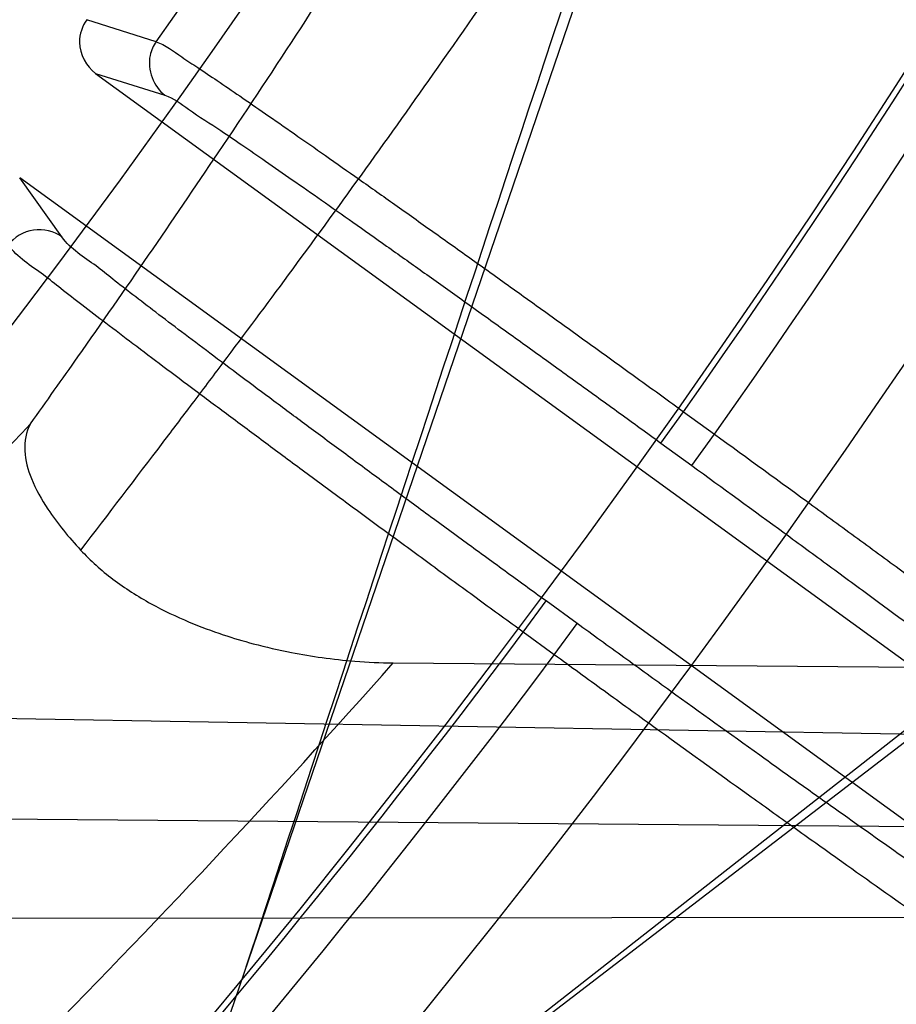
# Model space of a CAD drawing. Header units: millimetres. Extents: x 0 to 297, y 0 to 210.
# Tile 37 of 256: x 147.776 to 147.81, y 91.1248 to 91.163. Entities that reach past the tile are written whole.
import ezdxf

# ---------------------------------------------------------------- set-up
doc = ezdxf.new("R2010")
doc.units = ezdxf.units.MM
doc.header["$LTSCALE"] = 16.335
doc.layers.get('0').update_dxf_attribs({"linetype": 'CONTINUOUS'})
for name, color, linetype in [('01_GLOBAL', 7, 'CONTINUOUS'), ('INTFCLR_1', 7, 'CONTINUOUS'), ('INTFCLR_144815', 7, 'CONTINUOUS')]:
    doc.layers.add(name, color=color, linetype=linetype)

msp = doc.modelspace()

# ---------------------------------------------------------------- linework, layer by layer
at = {"color": 7, "linetype": 'Continuous'}
msp.add_circle((148.2308034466, 92.1164639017), 1.9, dxfattribs=at)
at = {"color": 9, "linetype": 'Continuous'}
msp.add_arc((148.2308034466, 92.1164639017), 1.8756493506, 182.9674534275, 267.0325465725, dxfattribs=at)
at = {"layer": '01_GLOBAL', "color": 7, "linetype": 'Continuous'}
msp.add_circle((148.2308034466, 92.1164639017), 1.925, dxfattribs=at)
at = {"layer": 'INTFCLR_1', "color": 6, "linetype": 'Continuous'}
for radius in [0.3017258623, 0.2867456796]:
    msp.add_arc((147.5056636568, 91.35632411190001), radius, 270, 90.00000002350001, dxfattribs=at)
for points, knots in [([(147.7024190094, 91.57132411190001), (147.7018087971, 91.57132411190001), (147.7029114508, 91.5692236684), (147.7038583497, 91.5680649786), (147.7054058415, 91.56603172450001), (147.7073153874, 91.5637319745), (147.7097564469, 91.56079692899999), (147.7126098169, 91.5573885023), (147.7156703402, 91.5536813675), (147.7186923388, 91.5499560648), (147.721505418, 91.54640770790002), (147.7240879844, 91.5430774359), (147.7264364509, 91.53997985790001), (147.7285589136, 91.53711993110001), (147.7304701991, 91.53449113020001), (147.7321890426, 91.5320821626), (147.7337330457, 91.529879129), (147.7351142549, 91.527876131), (147.7363481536, 91.5260600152), (147.7374498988, 91.5244157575), (147.7384368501, 91.52292425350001), (147.7393145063, 91.52158304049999), (147.740301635, 91.52005887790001), (147.7413416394, 91.5184318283), (147.7424164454, 91.51672483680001), (147.7434051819, 91.5151347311), (147.7444675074, 91.51340362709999), (147.7454727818, 91.51173989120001), (147.7463989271, 91.5101860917), (147.7472040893, 91.50882047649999), (147.7480924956, 91.5072948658), (147.7490691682, 91.5055946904), (147.7501439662, 91.503694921), (147.7513258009, 91.5015697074), (147.7526254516, 91.49918624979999), (147.7540567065, 91.4965029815), (147.7556293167, 91.4934797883), (147.7573520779, 91.49007026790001), (147.7592357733, 91.4862176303), (147.7612959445, 91.48184252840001), (147.7635459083, 91.4768493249), (147.7659975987, 91.4711159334), (147.7686600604, 91.46449556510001), (147.771540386, 91.45677847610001), (147.7745995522, 91.4477874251), (147.7776353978, 91.43777021), (147.7804347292, 91.4271489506), (147.7828479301, 91.41640510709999), (147.7848548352, 91.405631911), (147.7864550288, 91.3948720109), (147.7876568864, 91.3841237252), (147.7884643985, 91.3734124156), (147.7888848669, 91.3627276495), (147.788923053, 91.3520862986), (147.7885832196, 91.34147856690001), (147.7878679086, 91.3309058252), (147.7867790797, 91.3203765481), (147.7853146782, 91.30986953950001), (147.7834744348, 91.2993988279), (147.7812492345, 91.2889416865), (147.7786373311, 91.27851137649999), (147.7756726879, 91.26825261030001), (147.7725298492, 91.2586638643), (147.7694333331, 91.2501513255), (147.7665578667, 91.24288110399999), (147.763914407, 91.2366339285), (147.7614912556, 91.23122494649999), (147.7592772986, 91.2265132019), (147.7572566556, 91.222383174), (147.7554148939, 91.2187488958), (147.7537381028, 91.2155404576), (147.7522167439, 91.21270536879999), (147.7508394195, 91.21019779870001), (147.7495919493, 91.20797263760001), (147.7484619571, 91.205992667), (147.7474378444, 91.2042264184), (147.7465123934, 91.2026529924), (147.7456788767, 91.20125348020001), (147.7447260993, 91.1996710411), (147.7436842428, 91.1979643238), (147.7424549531, 91.195983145), (147.7413949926, 91.1943013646), (147.7404087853, 91.1927574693), (147.7395314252, 91.19139819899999), (147.7385421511, 91.1898833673), (147.7374297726, 91.1882012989), (147.7361816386, 91.18634056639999), (147.7347816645, 91.18428595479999), (147.7332139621, 91.18202299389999), (147.7314607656, 91.179538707), (147.7295082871, 91.1768262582), (147.7273377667, 91.1738741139), (147.7249300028, 91.1706720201), (147.7222786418, 91.16722855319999), (147.7193828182, 91.16355418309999), (147.7162651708, 91.1596930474), (147.7130841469, 91.155829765), (147.7101062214, 91.152268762), (147.7075479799, 91.1491965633), (147.7055504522, 91.14679617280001), (147.7039276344, 91.14467529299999), (147.7029496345, 91.1434806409), (147.7017963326, 91.1413241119), (147.7024190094, 91.1413241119)], [0, 0, 0, 0, 0.0038604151, 0.0075016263, 0.0124785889, 0.0188917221, 0.0268498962, 0.0364677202, 0.04706947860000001, 0.0572444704, 0.0668187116, 0.0757144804, 0.08390538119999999, 0.0914099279, 0.098245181, 0.1044667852, 0.1101313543, 0.1152642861, 0.1198589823, 0.1240215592, 0.1277856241, 0.1311734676, 0.1341617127, 0.1392736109, 0.1433897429, 0.1469230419, 0.1511192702, 0.1562389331, 0.1592204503, 0.1625628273, 0.1662680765, 0.1703891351, 0.1749670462, 0.1800766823, 0.185772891, 0.1921413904, 0.1993155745, 0.2073310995, 0.2163076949, 0.2264451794, 0.2379233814, 0.250953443, 0.2658909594, 0.2830621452, 0.3030578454, 0.3259639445, 0.3492662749, 0.372530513, 0.3956109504, 0.4185782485, 0.4413347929, 0.4640172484, 0.48651927, 0.5089682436, 0.5313242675, 0.553647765, 0.5759939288, 0.5982772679, 0.6207473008, 0.6432362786, 0.6658996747, 0.6887559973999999, 0.7107777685, 0.7297237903, 0.7460531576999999, 0.7602331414, 0.7726347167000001, 0.7835467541, 0.7931663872, 0.8017211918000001, 0.8093215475, 0.8160683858, 0.8220758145, 0.8274205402, 0.8322066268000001, 0.8364980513, 0.8403368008, 0.8437547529, 0.8468031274, 0.8520223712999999, 0.8564046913, 0.8615533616, 0.8645986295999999, 0.8679945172, 0.8717882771, 0.8760445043, 0.8807522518, 0.8859628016, 0.8917731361, 0.8981681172, 0.9051985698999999, 0.9129160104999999, 0.9213486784, 0.9305434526, 0.9404096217, 0.9509435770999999, 0.9619432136, 0.9720502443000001, 0.9803711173, 0.9870628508, 0.9922716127, 0.99606073, 1, 1, 1, 1]), ([(147.7024190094, 91.1413241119), (147.7031143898, 91.1413241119), (147.7043203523, 91.14213679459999), (147.7061744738, 91.14325300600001), (147.7083002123, 91.1447976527), (147.710928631, 91.14681022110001), (147.7140582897, 91.14937974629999), (147.7175074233, 91.15237487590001), (147.7210070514, 91.1555769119), (147.724310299, 91.1587419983), (147.7273371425, 91.16175781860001), (147.7300923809, 91.16460395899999), (147.7325889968, 91.1672661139), (147.7348455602, 91.1697411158), (147.7368773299, 91.1720281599), (147.7387011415, 91.1741288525), (147.7403405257, 91.1760572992), (147.7418089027, 91.1778176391), (147.74312239, 91.1794189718), (147.7442950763, 91.1808709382), (147.7453447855, 91.18218881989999), (147.7462981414, 91.1834007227), (147.7472372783, 91.1846080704), (147.7482377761, 91.1859099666), (147.7492999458, 91.187311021), (147.7503509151, 91.1887170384), (147.7513832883, 91.1901164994), (147.7524574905, 91.19159267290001), (147.7536466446, 91.1932514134), (147.7549757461, 91.1951365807), (147.7564609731, 91.1972842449), (147.7581179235, 91.19973355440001), (147.7599603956, 91.2025250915), (147.7620026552, 91.20570886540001), (147.7642665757, 91.2093548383), (147.7667734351, 91.21354352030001), (147.7695429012, 91.2183732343), (147.7725956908, 91.2239740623), (147.7759494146, 91.23049845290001), (147.7796263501, 91.2381747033), (147.7835547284, 91.2471120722), (147.7874822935, 91.2570297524), (147.7911546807, 91.26748627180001), (147.7944163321, 91.27808548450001), (147.7972390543, 91.28872386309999), (147.7996322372, 91.2993899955), (147.8015947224, 91.3100274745), (147.8031423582, 91.3206651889), (147.8042785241, 91.3312578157), (147.8050140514, 91.3418222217), (147.805355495, 91.3523479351), (147.8053083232, 91.36283677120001), (147.8048760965, 91.3732949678), (147.8040611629, 91.3837158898), (147.8028633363, 91.39410400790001), (147.8012816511, 91.40445780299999), (147.799316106, 91.4147614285), (147.7969588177, 91.4250379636), (147.7942058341, 91.4352745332), (147.7910435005, 91.44548298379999), (147.7874805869, 91.4556114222), (147.7836594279, 91.4652777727), (147.7798256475, 91.47403311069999), (147.7762354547, 91.48156843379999), (147.7729615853, 91.48797792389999), (147.7699846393, 91.4934796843), (147.767284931, 91.4982265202), (147.7648405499, 91.5023464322), (147.7626315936, 91.50593695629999), (147.7606351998, 91.50908022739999), (147.7588346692, 91.5118359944), (147.7572125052, 91.5142588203), (147.7557564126, 91.51638728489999), (147.7544486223, 91.5182624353), (147.7532796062, 91.51991080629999), (147.7522307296, 91.5213681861), (147.7512884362, 91.5226603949), (147.7503875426, 91.52388111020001), (147.749451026, 91.5251356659), (147.7484191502, 91.5265005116), (147.7473563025, 91.52788680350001), (147.7462900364, 91.5292585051), (147.7452102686, 91.5306298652), (147.7440251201, 91.53211414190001), (147.7427013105, 91.5337461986), (147.7412185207, 91.535542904), (147.7395625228, 91.5375118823), (147.7377136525, 91.5396634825), (147.7356554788, 91.54200321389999), (147.733366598, 91.5445380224), (147.7308303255, 91.5472668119), (147.7280323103, 91.5501828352), (147.7249547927, 91.55327492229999), (147.7215984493, 91.5565159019), (147.7180191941, 91.55981674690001), (147.7144644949, 91.5629254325), (147.7112102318, 91.5656152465), (147.7084715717, 91.5677235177), (147.7062664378, 91.5693347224), (147.7043599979, 91.57048668), (147.7031273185, 91.57132411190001), (147.7024190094, 91.57132411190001)], [0, 0, 0, 0, 0.0042187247, 0.0081401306, 0.0133978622, 0.0200459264, 0.0282638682, 0.0379443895, 0.0477615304, 0.05703690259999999, 0.0656973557, 0.0736821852, 0.0810680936, 0.0878383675, 0.0940009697, 0.0996271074, 0.1047154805, 0.1093563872, 0.1135342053, 0.1172803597, 0.1206792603, 0.1237557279, 0.1266349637, 0.1299589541, 0.1337168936, 0.1373013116, 0.1406085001, 0.1442672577, 0.148377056, 0.1529904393, 0.1582606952, 0.164218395, 0.1709303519, 0.1785521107, 0.1871652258, 0.1969659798, 0.2081658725, 0.2209392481, 0.2356613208, 0.2526660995, 0.2725685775, 0.2948769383, 0.3173640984, 0.3397873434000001, 0.3621386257, 0.3841211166, 0.4060891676, 0.4277469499, 0.4493218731, 0.470705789, 0.4919793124, 0.5131981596, 0.5343255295, 0.5554668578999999, 0.5765984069, 0.5977513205, 0.6189954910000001, 0.6402209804, 0.6617015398, 0.6832900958, 0.7050415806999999, 0.7268239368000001, 0.7463339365, 0.7630160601, 0.7774553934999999, 0.7899931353, 0.8009638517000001, 0.8105830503, 0.8190545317, 0.8265380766, 0.8331730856, 0.8390248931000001, 0.8442268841, 0.8488182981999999, 0.8528943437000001, 0.8564866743, 0.8597116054, 0.8625968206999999, 0.8656908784, 0.8692094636, 0.8729771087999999, 0.8762884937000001, 0.879749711, 0.8835661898, 0.8878115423, 0.8924986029, 0.8976989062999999, 0.9034198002, 0.9097088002, 0.9166034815, 0.9241390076, 0.9323094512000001, 0.9411199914, 0.9506041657, 0.9606137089, 0.9706541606, 0.9792553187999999, 0.9862062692, 0.9916647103, 0.9957028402, 1, 1, 1, 1])]:
    msp.add_open_spline(points, degree=3, knots=knots, dxfattribs=at)
at = {"layer": 'INTFCLR_1', "color": 9, "linetype": 'Continuous'}
for points, knots in [([(147.6811764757, 91.1413241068), (147.6810781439, 91.14132411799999), (147.6808373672, 91.14137158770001), (147.6808497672, 91.1418044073), (147.6811074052, 91.1422497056), (147.6815528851, 91.142911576), (147.6822318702, 91.14373533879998), (147.6835407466, 91.1452190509), (147.6855593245, 91.1473348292), (147.6883533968, 91.1501930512), (147.6928736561, 91.1547964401), (147.6978811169, 91.1599991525), (147.7024841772, 91.1649963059), (147.7049756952, 91.16777374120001), (147.7064519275, 91.1694435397), (147.7103658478, 91.1739155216), (147.7171547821, 91.1820635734), (147.7265732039, 91.1945612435), (147.7342592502, 91.2060163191), (147.7391039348, 91.21397962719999), (147.7413524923, 91.217842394), (147.7428653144, 91.2204893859), (147.7470335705, 91.2279909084), (147.7534974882, 91.24084499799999), (147.7597854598, 91.25582728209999), (147.7637211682, 91.2668203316), (147.7655837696, 91.27251442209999), (147.7666180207, 91.2758335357), (147.7691666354, 91.28429392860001), (147.7729221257, 91.2990378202), (147.7759956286, 91.3168025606), (147.7773158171, 91.32858523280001), (147.7777944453, 91.33411784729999), (147.7780778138, 91.3378349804), (147.7786975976, 91.3480207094), (147.7788639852, 91.364684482), (147.7776820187, 91.3812878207), (147.7764527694, 91.3913544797), (147.7759502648, 91.39500924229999), (147.7751474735, 91.4004414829), (147.7731505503, 91.4119586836), (147.7691057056, 91.4292020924), (147.7648598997, 91.44260751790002), (147.7625223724, 91.4491302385)], [0, 0, 0, 0, 0.0008731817, 0.001718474, 0.0032338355, 0.0055641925, 0.0087322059, 0.0127298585, 0.0231213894, 0.0346993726, 0.0482226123, 0.08041255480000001, 0.0988155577, 0.1085507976, 0.1135449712, 0.1186069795, 0.1613231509, 0.207686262, 0.2575123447, 0.2837454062, 0.2904461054, 0.2972015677, 0.3108182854, 0.366650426, 0.4248609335, 0.4549769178, 0.4703146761, 0.4780576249, 0.4858477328, 0.5487775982, 0.6130123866, 0.6457680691, 0.6540347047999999, 0.6623246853, 0.6788711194, 0.7446474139, 0.8101273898, 0.8265053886, 0.8346996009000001, 0.8428861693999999, 0.8752668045, 0.9384714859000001, 1, 1, 1, 1]), ([(147.7786398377, 91.26353946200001), (147.7762971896, 91.2573039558), (147.7712466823, 91.2452642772), (147.7639124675, 91.2308710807), (147.7587756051, 91.2220056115), (147.7563693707, 91.2180557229), (147.7547696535, 91.215480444), (147.7504343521, 91.2086983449), (147.743140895, 91.1982707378), (147.7329609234, 91.1855474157), (147.7242940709, 91.1759794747), (147.7182143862, 91.1698434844), (147.7148397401, 91.166583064), (147.7101283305, 91.1621594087), (147.704745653, 91.15743254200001), (147.6987350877, 91.15258708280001), (147.694713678, 91.1495239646), (147.691566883, 91.14726417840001), (147.6892555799, 91.14569188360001), (147.6866540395, 91.1439771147), (147.6840672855, 91.1424989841), (147.6817988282, 91.1413240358), (147.6811764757, 91.1413241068)], [0, 0, 0, 0, 0.1254392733, 0.2455954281, 0.3039386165, 0.3183545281, 0.3326935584, 0.3610298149, 0.4699340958, 0.5721292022, 0.6676979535, 0.7128867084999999, 0.7347758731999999, 0.7560605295, 0.8345894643, 0.86959304, 0.9014329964, 0.9297831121, 0.9425142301, 0.954114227, 0.9882800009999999, 1, 1, 1, 1])]:
    msp.add_open_spline(points, degree=3, knots=knots, dxfattribs=at)
at = {"layer": 'INTFCLR_144815', "color": 6, "linetype": 'Continuous'}
for p, q in [((147.7797297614, 91.11148943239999), (147.8044424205, 91.1838241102)), ((147.8434135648, 91.1613241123), (147.7797297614, 91.11148943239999)), ((147.7789322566, 91.1608730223), (147.8224532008, 91.1292532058)), ((147.7823849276, 91.1135671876), (147.8441244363, 91.16091369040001)), ((147.8195142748, 91.1252081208), (147.7759933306, 91.1568279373)), ((147.7904664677, 91.1380252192), (147.8633196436, 91.1374299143))]:
    msp.add_line(p, q, dxfattribs=at)
at = {"layer": 'INTFCLR_144815', "color": 9, "linetype": 'Continuous'}
for p, q in [((147.7812790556, 91.16210090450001), (147.7785887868, 91.16295320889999)), ((147.778932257, 91.1608730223), (147.7816219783, 91.1600247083)), ((147.7776312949, 91.15453200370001), (147.7759933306, 91.1568279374)), ((147.8008337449, 91.1465470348), (147.8017152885, 91.14776037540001)), ((147.8017152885, 91.14776037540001), (147.8029156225, 91.1468882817)), ((147.8020340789, 91.14567494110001), (147.8029156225, 91.1468882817)), ((147.8008337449, 91.1465470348), (147.8020340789, 91.14567494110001)), ((147.7955045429, 91.1392120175), (147.7963860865, 91.14042535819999)), ((147.7975864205, 91.1395532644), (147.7963860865, 91.14042535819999)), ((147.7967048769, 91.13833992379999), (147.7975864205, 91.1395532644)), ((147.7967048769, 91.13833992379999), (147.7955045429, 91.1392120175)), ((147.8949290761, 91.13378375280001), (147.7564460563, 91.13620154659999)), ((147.7563751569, 91.1321407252), (147.8881147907, 91.1310451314)), ((147.7563915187, 91.12812484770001), (147.87979146, 91.1282234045))]:
    msp.add_line(p, q, dxfattribs=at)
at = {"layer": 'INTFCLR_144815', "color": 6, "linetype": 'Continuous'}
for radius in [0.3190566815, 0.3040475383]:
    msp.add_circle((147.5056636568, 91.35632411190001), radius, dxfattribs=at)
for centre, radius, start, end in [((147.5056636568, 91.35632411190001), 0.4398395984, 313.9937911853, 154.5150993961), ((147.5056636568, 91.35632411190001), 0.3241269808, 308.490992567, 51.50900743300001), ((147.5056636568, 91.35632411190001), 0.3391361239, 316.9838592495, 43.0161407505), ((147.5056636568, 91.35632411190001), 0.3200091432, 313.9992414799, 46.00075850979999), ((159.7070514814, 87.21906830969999), 12.5461933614, 161.5765175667, 161.8573447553)]:
    msp.add_arc(centre, radius, start, end, dxfattribs=at)
at = {"layer": 'INTFCLR_144815', "color": 9, "linetype": 'Continuous'}
for centre, radius, start, end in [((147.5056636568, 91.35632411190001), 0.4080560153, 292.4997540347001, 54.0964566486), ((147.5056636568, 91.35632411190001), 0.3298406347, 314.0862202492, 45.9137797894), ((147.5056636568, 91.35632411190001), 0.3219531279, 313.8592910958, 46.1407088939), ((147.5056636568, 91.35632411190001), 0.3198467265, 314.0319604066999, 45.9680396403), ((147.5056636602, 91.3563241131), 0.3681108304, 292.4997540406, 16.610836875), ((147.5056636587, 91.3563241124), 0.3618983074, 311.2505121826, 12.701512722), ((147.5056636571, 91.3563241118), 0.3371742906, 324.8280604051, 338.1719396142), ((147.5056636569, 91.35632411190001), 0.3621400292, 324.835904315, 338.1640956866), ((147.5056636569, 91.35632411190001), 0.3636235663, 324.8324936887, 338.1675063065), ((147.5056636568, 91.35632411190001), 0.4164420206, 203.8266800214, 313.0809380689), ((147.5056636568, 91.35632411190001), 0.4214424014, 203.8278898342, 312.5732768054), ((147.5056636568, 91.35632411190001), 0.4364412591, 203.8266800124, 319.1799903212), ((147.5034586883, 91.4030258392), 0.3740355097, 311.9772585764, 316.8660505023), ((147.5056636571, 91.3563241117), 0.3621400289, 313.0638327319, 323.1640956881), ((147.5056636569, 91.35632411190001), 0.3636235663, 309.832493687, 323.1675063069), ((147.5032546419, 91.3932057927), 0.3841975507, 312.1945882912, 318.3797053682)]:
    msp.add_arc(centre, radius, start, end, dxfattribs=at)
at = {"layer": 'INTFCLR_144815', "color": 6, "linetype": 'Continuous'}
for points, knots in [([(147.7284687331, 91.13382420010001), (147.7281248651, 91.1338305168), (147.7284667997, 91.1351065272), (147.7289335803, 91.13570228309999), (147.7294381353, 91.13651419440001), (147.7299269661, 91.13721519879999), (147.7305020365, 91.13802435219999), (147.731162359, 91.13892311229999), (147.7319099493, 91.1399218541), (147.7327456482, 91.1410217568), (147.7336709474, 91.1422277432), (147.7346879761, 91.1435451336), (147.7357985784, 91.1449795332), (147.7370029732, 91.14653486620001), (147.7382990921, 91.1482126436), (147.7396836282, 91.1500132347), (147.7411548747, 91.15193951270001), (147.7427145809, 91.15399936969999), (147.7443650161, 91.15620210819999), (147.746103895, 91.1585517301), (147.7479255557, 91.16104816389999), (147.749823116, 91.1636899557), (147.7517910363, 91.1664778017), (147.7538223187, 91.1694105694), (147.7559091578, 91.17248603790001), (147.7580430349, 91.17570086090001), (147.760214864, 91.17905059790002), (147.7624151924, 91.1825298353), (147.7646343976, 91.1861323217), (147.7668628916, 91.189851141), (147.7690913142, 91.19367890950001), (147.7713106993, 91.1976079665), (147.7735126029, 91.2016305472), (147.7756891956, 91.2057389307), (147.7778333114, 91.2099255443), (147.7799384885, 91.2141830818), (147.781998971, 91.2185045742), (147.7840096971, 91.22288344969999), (147.785966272, 91.22731357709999), (147.7878649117, 91.23178925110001), (147.7897023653, 91.2363051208), (147.7914762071, 91.24085704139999), (147.7931808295, 91.2454316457), (147.7948144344, 91.2500236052), (147.7963777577, 91.25463405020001), (147.7978725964, 91.25926866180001), (147.7992992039, 91.2639290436), (147.8006556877, 91.2686094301), (147.801941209, 91.2733071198), (147.803154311, 91.27801617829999), (147.8042942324, 91.28273212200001), (147.8053612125, 91.2874541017), (147.806355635, 91.2921819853), (147.8072778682, 91.2969157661), (147.8081281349, 91.3016549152), (147.8089065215, 91.306398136), (147.8096131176, 91.31114385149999), (147.8102481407, 91.31589110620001), (147.8108118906, 91.3206396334), (147.8113046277, 91.32538908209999), (147.8117265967, 91.3301391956), (147.8120780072, 91.33488963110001), (147.8123590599, 91.33964034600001), (147.812569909, 91.3443911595), (147.8127106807, 91.34914211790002), (147.8127814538, 91.35389307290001), (147.8127822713, 91.3586440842), (147.8127131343, 91.3633950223), (147.8125740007, 91.3681459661), (147.8123647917, 91.3728967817), (147.8120853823, 91.37764750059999), (147.8117356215, 91.38239791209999), (147.8113153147, 91.3871479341), (147.8108242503, 91.3918972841), (147.8102621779, 91.39664575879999), (147.8096288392, 91.4013929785), (147.8089239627, 91.40613849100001), (147.8081472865, 91.4108816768), (147.8072985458, 91.41562188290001), (147.8063774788, 91.4203583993), (147.8053839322, 91.4250899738), (147.804317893, 91.42981488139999), (147.8031794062, 91.4345314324), (147.8019684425, 91.4392384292), (147.8006848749, 91.4439351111), (147.7993287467, 91.44862012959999), (147.7979004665, 91.4532910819), (147.7964007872, 91.4579448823), (147.7948306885, 91.4625782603), (147.7931912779, 91.4671880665), (147.7914839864, 91.4717707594), (147.7897106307, 91.47632235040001), (147.7878734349, 91.4808384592), (147.7859750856, 91.48531428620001), (147.7840187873, 91.48974459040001), (147.7820083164, 91.4941236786), (147.7799480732, 91.4984454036), (147.7778431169, 91.5027031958), (147.7756991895, 91.506890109), (147.773522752, 91.51099883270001), (147.7713209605, 91.5150218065), (147.7691016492, 91.51895129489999), (147.7668732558, 91.5227795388), (147.7646447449, 91.5264988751), (147.7624254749, 91.53010191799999), (147.7602250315, 91.53358175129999), (147.7580530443, 91.53693210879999), (147.7559189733, 91.54014756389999), (147.7538319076, 91.5432236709), (147.7518003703, 91.5461570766), (147.7498321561, 91.54894557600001), (147.7479341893, 91.551588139), (147.7461124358, 91.5540848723), (147.7443718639, 91.55643693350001), (147.7427164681, 91.55864638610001), (147.7411492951, 91.5607160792), (147.7396725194, 91.5626494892), (147.7382875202, 91.564450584), (147.7369950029, 91.5661236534), (147.7357951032, 91.5676731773), (147.7346874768, 91.5691037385), (147.7336714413, 91.5704198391), (147.7327460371, 91.5716259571), (147.7319101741, 91.5727260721), (147.7311625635, 91.57372483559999), (147.7305021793, 91.5746236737), (147.72992705, 91.5754329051), (147.7294381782, 91.57613396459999), (147.7289336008, 91.57694590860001), (147.7284668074, 91.5775416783), (147.728124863, 91.57881770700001), (147.7284687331, 91.5788240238)], [0, 0, 0, 0, 0.0021236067, 0.0044659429, 0.005996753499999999, 0.007775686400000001, 0.0098091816, 0.0121043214, 0.0146687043, 0.0175100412, 0.0206343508, 0.0240542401, 0.0277864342, 0.0318356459, 0.0362005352, 0.040877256, 0.0458603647, 0.0511668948, 0.0568307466, 0.06285557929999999, 0.0692156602, 0.07591263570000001, 0.0829392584, 0.09028590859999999, 0.0979403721, 0.1058876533, 0.114110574, 0.1225900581, 0.1313055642, 0.140235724, 0.1493588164, 0.1586532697, 0.1680981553, 0.1776734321, 0.1873601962, 0.1971407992, 0.2069991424, 0.2169205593, 0.2268918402, 0.236901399, 0.2469387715, 0.256994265, 0.2670652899, 0.2770813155, 0.2870874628, 0.2971238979, 0.3071487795, 0.3171804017, 0.3272115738, 0.3372204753, 0.347205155, 0.3571681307, 0.3671107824, 0.3770356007, 0.3869457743, 0.396839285, 0.4067137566, 0.4165706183, 0.4264117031, 0.436238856, 0.4460529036, 0.4558561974, 0.465649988, 0.4754369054, 0.4852183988, 0.4949970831, 0.5047743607, 0.514552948, 0.5243342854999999, 0.5341210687, 0.5439147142, 0.5537177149, 0.5635313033, 0.5733577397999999, 0.5831983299, 0.5930548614, 0.6029285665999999, 0.6128203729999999, 0.6227310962, 0.6326618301, 0.642613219, 0.6525827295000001, 0.6625684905, 0.6725713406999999, 0.6825918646, 0.692631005, 0.7026858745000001, 0.7127502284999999, 0.7228203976, 0.7328919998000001, 0.7429592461, 0.7530154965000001, 0.7630529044, 0.7730624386, 0.783033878, 0.7929554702, 0.8028140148, 0.8125949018, 0.8222819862, 0.8318577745, 0.8413032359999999, 0.8505983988, 0.8597223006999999, 0.868653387, 0.8773699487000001, 0.8858505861, 0.894074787, 0.9020233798, 0.9096791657, 0.9170272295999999, 0.9240552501, 0.9307537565, 0.9371162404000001, 0.9431389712, 0.9488208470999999, 0.9541629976, 0.959168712, 0.963842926, 0.9681919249, 0.9722229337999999, 0.9759438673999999, 0.9793632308, 0.9824892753, 0.9853304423, 0.9878949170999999, 0.9901903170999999, 0.992224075, 0.994003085, 0.9955339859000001, 0.9978763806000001, 1, 1, 1, 1]), ([(147.7357237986, 91.57132411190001), (147.7353758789, 91.57132411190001), (147.7356994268, 91.5700334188), (147.7361425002, 91.5694166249), (147.7366231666, 91.5685877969), (147.7370888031, 91.56787103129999), (147.737636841, 91.56704452), (147.7382660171, 91.566126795), (147.7389780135, 91.5651078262), (147.7397734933, 91.5639864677), (147.740653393, 91.5627583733), (147.7416183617, 91.5614199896), (147.742668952, 91.55996724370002), (147.7438053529, 91.5583961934), (147.7450274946, 91.5567027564), (147.7463347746, 91.55488309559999), (147.7477261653, 91.55293344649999), (147.7491999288, 91.5508505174), (147.7507536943, 91.5486313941), (147.7523842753, 91.5462738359), (147.7540876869, 91.5437763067), (147.755859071, 91.5411381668), (147.7576927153, 91.5383597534), (147.7595821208, 91.5354424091), (147.7615200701, 91.5323885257), (147.7634987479, 91.5292015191), (147.7655098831, 91.52588577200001), (147.7675449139, 91.5224465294), (147.7695951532, 91.5188897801), (147.7716519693, 91.5152220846), (147.7737069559, 91.51145038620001), (147.7757520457, 91.50758188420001), (147.7777796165, 91.5036238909), (147.7797825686, 91.4995837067), (147.7817543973, 91.4954684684), (147.783689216, 91.4912850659), (147.785581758, 91.48704008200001), (147.7874273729, 91.48273972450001), (147.7892219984, 91.4783897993), (147.7909621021, 91.4739957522), (147.7926447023, 91.46956251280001), (147.7942672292, 91.46509473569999), (147.7958276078, 91.4605964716), (147.7973240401, 91.4560716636), (147.7987551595, 91.4515235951), (147.8001197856, 91.4469555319), (147.8014170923, 91.4423700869), (147.8026463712, 91.4377699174), (147.8038071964, 91.43315704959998), (147.8048992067, 91.4285336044), (147.8059222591, 91.42390110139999), (147.8068762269, 91.41926123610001), (147.8077611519, 91.41461511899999), (147.8085770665, 91.40996406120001), (147.8093241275, 91.4053087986), (147.8100024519, 91.4006503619), (147.8106122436, 91.3959892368), (147.8111536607, 91.39132621), (147.8116269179, 91.3866615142), (147.812032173, 91.38199575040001), (147.8123696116, 91.3773290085), (147.8126393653, 91.3726617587), (147.8128415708, 91.3679939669), (147.8129763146, 91.3633260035), (147.8130436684, 91.3586577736), (147.8130436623, 91.35398960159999), (147.8129762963, 91.34932138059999), (147.8128415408, 91.34465342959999), (147.812639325, 91.33998567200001), (147.8123695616, 91.3353184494), (147.8120321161, 91.3306517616), (147.8116268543, 91.3259860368), (147.8111535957, 91.32132141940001), (147.8106121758, 91.31665843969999), (147.8100023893, 91.31199741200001), (147.809324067, 91.3073390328), (147.8085770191, 91.30268388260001), (147.8077611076, 91.29803286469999), (147.8068762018, 91.2933868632), (147.8059222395, 91.2887470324), (147.8048992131, 91.28411464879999), (147.8038072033, 91.2794912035), (147.8026464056, 91.27487844), (147.8014171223, 91.2702782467), (147.8001198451, 91.2656928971), (147.7987552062, 91.2611247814), (147.7973241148, 91.256576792), (147.7958276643, 91.2520519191), (147.7942673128, 91.2475537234), (147.7926447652, 91.24308588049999), (147.7909621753, 91.23865265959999), (147.7892220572, 91.23425857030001), (147.7874274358, 91.2299086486), (147.7855818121, 91.225608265), (147.7836892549, 91.2213632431), (147.7817544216, 91.2171798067), (147.7797825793, 91.2130645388), (147.7777796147, 91.209024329), (147.7757520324, 91.20506631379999), (147.7737069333, 91.2011977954), (147.7716519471, 91.1974260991), (147.7695951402, 91.1937584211), (147.7675449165, 91.1902016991), (147.7655099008, 91.1867624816), (147.763498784, 91.18344676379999), (147.7615201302, 91.1802597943), (147.7595822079, 91.177205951), (147.7576928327, 91.17428865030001), (147.7558592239, 91.1715102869), (147.7540878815, 91.1688722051), (147.7523844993, 91.1663747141), (147.7507539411, 91.16401718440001), (147.7492001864, 91.1617980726), (147.7477264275, 91.15971514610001), (147.7463350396, 91.1577654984), (147.7450277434, 91.15594581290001), (147.7438055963, 91.15425236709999), (147.7426691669, 91.15268127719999), (147.7416185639, 91.1512285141), (147.7406535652, 91.1498900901), (147.7397736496, 91.1486619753), (147.7389781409, 91.1475405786), (147.7382661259, 91.14652158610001), (147.7376369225, 91.14560382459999), (147.7370888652, 91.14477728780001), (147.7366232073, 91.1440604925), (147.7361425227, 91.14323163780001), (147.735699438, 91.1426148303), (147.7353758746, 91.1413241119), (147.7357237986, 91.1413241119)], [0, 0, 0, 0, 0.0022415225, 0.0046949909, 0.0062948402, 0.0081515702, 0.0102713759, 0.0126610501, 0.0153273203, 0.0182777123, 0.0215194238, 0.0250604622, 0.0289080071, 0.0330699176, 0.0375525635, 0.0423627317, 0.0475050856, 0.0529841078, 0.05880161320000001, 0.0649581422, 0.07145189, 0.07827835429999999, 0.08543053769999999, 0.0928988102, 0.1006709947, 0.1087324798, 0.1170666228, 0.1256550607, 0.1344781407, 0.1435153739, 0.1527460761, 0.1621498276, 0.1717063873, 0.1813963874, 0.1912015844, 0.2011049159, 0.2110906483, 0.2211444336, 0.2312534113, 0.241406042, 0.2515916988, 0.2618021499, 0.2720286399, 0.2822654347, 0.2925056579, 0.3027455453, 0.312979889, 0.3232065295, 0.3334216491, 0.3436244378, 0.3538122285, 0.3639852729, 0.3741416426, 0.3842825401, 0.3944068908, 0.4045165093, 0.4146106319, 0.4246916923, 0.4347594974, 0.444816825, 0.4548636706, 0.4649030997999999, 0.474935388, 0.4849637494, 0.494988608, 0.5050132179, 0.5150380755, 0.5250663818, 0.5350986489, 0.5451379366, 0.5551847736, 0.565241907, 0.5753096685, 0.5853904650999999, 0.5954845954, 0.6055938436, 0.615718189, 0.6258587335, 0.636015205, 0.6461877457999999, 0.6563757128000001, 0.6665780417, 0.6767934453, 0.6870195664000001, 0.6972543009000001, 0.7074936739, 0.7177343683, 0.7279706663, 0.7381976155, 0.7484076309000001, 0.7585937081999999, 0.7687462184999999, 0.7788551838, 0.7889090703, 0.7988948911, 0.808798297, 0.8186035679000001, 0.82829363, 0.8378502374, 0.8472540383, 0.8564847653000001, 0.8655219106, 0.8743449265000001, 0.8829333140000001, 0.8912673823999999, 0.8993287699, 0.9071008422, 0.9145690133, 0.9217210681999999, 0.9285473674, 0.9350409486, 0.9411974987, 0.9470149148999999, 0.9524939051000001, 0.9576363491, 0.9624464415, 0.9669292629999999, 0.9710911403, 0.9749388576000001, 0.9784798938, 0.9817217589, 0.9846721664, 0.9873385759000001, 0.9897282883, 0.9918482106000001, 0.9937049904, 0.9953049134, 0.9977584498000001, 1, 1, 1, 1]), ([(147.7930286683, 91.35632411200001), (147.7930286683, 91.3533722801), (147.7929418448, 91.3474653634), (147.7925510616, 91.33860645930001), (147.7918988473, 91.32974735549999), (147.7909832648, 91.32088872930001), (147.7898024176, 91.3120320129), (147.7883542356, 91.3031798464), (147.78663577, 91.29433623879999), (147.7846446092, 91.2855070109), (147.7823800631, 91.2767001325), (147.7798403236, 91.26792751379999), (147.7770278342, 91.25920308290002), (147.7739451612, 91.25054505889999), (147.7706006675, 91.2419765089), (147.7670056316, 91.2335249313), (147.7631791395, 91.2252246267), (147.7591475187, 91.21711566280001), (147.7549462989, 91.20924560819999), (147.7506219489, 91.2016665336), (147.7462311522, 91.19443411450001), (147.7418401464, 91.187604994), (147.7375209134, 91.18123128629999), (147.7333466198, 91.17535589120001), (147.7293849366, 91.1700076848), (147.7256928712, 91.16519802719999), (147.7223132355, 91.1609230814), (147.719272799, 91.1571650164), (147.7165878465, 91.1538958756), (147.7142575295, 91.15108069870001), (147.7122827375, 91.1486925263), (147.7106428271, 91.14667110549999), (147.7093543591, 91.14506772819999), (147.7083339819, 91.1436398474), (147.7076676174, 91.1428076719), (147.7070414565, 91.1413241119), (147.7074681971, 91.1413241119)], [0, 0, 0, 0, 0.0374136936, 0.0748639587, 0.1123780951, 0.1499879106, 0.1877264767, 0.2256114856, 0.2636616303, 0.3018965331, 0.3403130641, 0.3789003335, 0.4176356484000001, 0.4564792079, 0.4953691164, 0.5342020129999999, 0.5728718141, 0.611197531, 0.6489667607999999, 0.6859303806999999, 0.721782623, 0.7561939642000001, 0.788825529, 0.8193610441, 0.8475376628, 0.8731799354, 0.8962089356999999, 0.9166076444, 0.9344457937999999, 0.9498358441, 0.9629038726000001, 0.9737937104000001, 0.9826269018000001, 0.9895233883, 0.9945911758, 1, 1, 1, 1]), ([(147.7213403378, 91.13382420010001), (147.7210071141, 91.1338302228), (147.7213359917, 91.13507355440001), (147.7218077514, 91.1356441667), (147.7223120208, 91.13643193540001), (147.7228022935, 91.1371115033), (147.7233789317, 91.13789674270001), (147.7240414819, 91.13876915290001), (147.7247918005, 91.1397389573), (147.7256308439, 91.140807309), (147.7265597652, 91.1419785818), (147.7275795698, 91.1432565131), (147.7286913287, 91.1446455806), (147.7298959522, 91.1461504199), (147.7311942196, 91.1477760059), (147.7325865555, 91.1495273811), (147.7340730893, 91.15140977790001), (147.7356532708, 91.1534281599), (147.7373256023, 91.15558688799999), (147.7390872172, 91.1578891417), (147.7409338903, 91.16033684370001), (147.7428603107, 91.1629309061), (147.7448603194, 91.1656714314), (147.7469269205, 91.1685576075), (147.7490522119, 91.171587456), (147.7512274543, 91.174757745), (147.7534432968, 91.1780641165), (147.755689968, 91.1815011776), (147.7579575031, 91.1850626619), (147.760235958, 91.188741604), (147.7625156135, 91.19253053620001), (147.7647871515, 91.1964216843), (147.7670417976, 91.2004071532), (147.769271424, 91.20447908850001), (147.771468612, 91.208629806), (147.7736266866, 91.2128519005), (147.7757397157, 91.2171383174), (147.7778024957, 91.2214824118), (147.7798105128, 91.225877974), (147.7817598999, 91.23031924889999), (147.783647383, 91.2348009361), (147.7854702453, 91.2393182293), (147.7872262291, 91.24386670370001), (147.7889135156, 91.2484423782), (147.7905306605, 91.25304165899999), (147.7920765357, 91.25766129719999), (147.7935503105, 91.26229843), (147.7949513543, 91.2669503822), (147.7962792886, 91.2716149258), (147.7975338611, 91.2762899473), (147.7987150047, 91.28097374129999), (147.7998227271, 91.2856646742), (147.8008571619, 91.2903614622), (147.8018184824, 91.29506287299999), (147.8027069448, 91.2997679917), (147.8035228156, 91.304475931), (147.8042664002, 91.3091860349), (147.8049379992, 91.3138976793), (147.8055379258, 91.3186104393), (147.8060664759, 91.32332393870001), (147.8065239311, 91.3280379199), (147.8069105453, 91.3327521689), (147.8072265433, 91.33746654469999), (147.8074721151, 91.3421809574), (147.8076474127, 91.34689536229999), (147.8077525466, 91.3516097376), (147.8077759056, 91.35475278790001), (147.8077759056, 91.3563241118)], [0, 0, 0, 0, 0.0040984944, 0.008657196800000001, 0.0116427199, 0.0151159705, 0.0190904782, 0.0235807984, 0.0286007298, 0.0341649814, 0.0402875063, 0.046984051, 0.05427110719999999, 0.0621670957, 0.0706888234, 0.0798547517, 0.0896814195, 0.1001853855, 0.1113776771, 0.1232622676, 0.1358345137, 0.1490837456, 0.1629968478, 0.1775559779, 0.1927364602, 0.2085082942, 0.2248364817, 0.2416821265, 0.2590032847, 0.276756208, 0.2948964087, 0.3133796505, 0.3321629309, 0.351205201, 0.3704678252, 0.3899149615, 0.4095138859, 0.4292348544, 0.4490512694, 0.4689395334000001, 0.4888788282, 0.5088510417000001, 0.5288411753, 0.5488351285, 0.5688220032, 0.588792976, 0.6087392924, 0.6286557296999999, 0.648536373, 0.6683785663, 0.6881787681, 0.7079363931, 0.7276497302, 0.747319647, 0.7669461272, 0.7865313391, 0.8060763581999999, 0.8255838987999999, 0.8450563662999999, 0.8644971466, 0.8839093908, 0.9032968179, 0.9226632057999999, 0.9420124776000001, 0.9613488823, 0.9806766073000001, 1, 1, 1, 1]), ([(147.7410646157, 91.1464157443), (147.7404495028, 91.14642648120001), (147.7414902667, 91.1484710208), (147.7422383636, 91.14971900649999), (147.7435068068, 91.1517141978), (147.7450324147, 91.1539776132), (147.7469644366, 91.1568013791), (147.749250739, 91.16011747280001), (147.7518249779, 91.16387981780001), (147.7544960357, 91.16783999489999), (147.7570670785, 91.1717333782), (147.7594260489, 91.1753801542), (147.7615657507, 91.1787633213), (147.7634969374, 91.1818828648), (147.7652378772, 91.18475118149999), (147.7667974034, 91.18737090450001), (147.7681918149, 91.1897547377), (147.7694356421, 91.1919165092), (147.770554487, 91.1938910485), (147.7716380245, 91.1958294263), (147.7727354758, 91.1978218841), (147.7738302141, 91.19984183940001), (147.7748430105, 91.2017392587), (147.7757359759, 91.2034362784), (147.7765233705, 91.204951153), (147.7772180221, 91.2063022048), (147.7778635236, 91.2075703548), (147.7785130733, 91.2088599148), (147.7792189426, 91.21027636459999), (147.7799993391, 91.2118614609), (147.7808643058, 91.2136423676), (147.781823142, 91.2156478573), (147.7828847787, 91.21790842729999), (147.7840568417, 91.22045500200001), (147.7853513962, 91.22333360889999), (147.7867767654, 91.2265898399), (147.7883442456, 91.2302821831), (147.7900690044, 91.2344907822), (147.7919653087, 91.23931506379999), (147.7940438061, 91.2448749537), (147.7963075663, 91.2512986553), (147.7987602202, 91.25877888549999), (147.801338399, 91.2673810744), (147.8038697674, 91.27681588), (147.8061867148, 91.2866594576), (147.8081973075, 91.2965647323), (147.8098957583, 91.30650275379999), (147.8112827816, 91.3164589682), (147.8123599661, 91.32643859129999), (147.8131265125, 91.3364137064), (147.813584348, 91.3463790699), (147.8136860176, 91.35301289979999), (147.8136860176, 91.3563241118)], [0, 0, 0, 0, 0.0081673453, 0.0154284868, 0.025145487, 0.0374546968, 0.0524606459, 0.0702814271, 0.0910268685, 0.1129482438, 0.1337055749, 0.1529641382, 0.1706077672, 0.186847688, 0.2016713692, 0.2151515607, 0.2273221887, 0.2383348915, 0.2482619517, 0.2574513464, 0.2678158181, 0.2784602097, 0.2879526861, 0.2963692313, 0.3039179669, 0.3106181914, 0.316537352, 0.3228091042, 0.3297871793, 0.3375473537, 0.3462645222, 0.3560710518, 0.3670580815, 0.3794198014, 0.3932872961, 0.4089598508, 0.4266081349, 0.4465389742, 0.4693403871, 0.4954216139, 0.5253358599, 0.5597543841, 0.5999196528, 0.6445403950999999, 0.6894180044, 0.7341505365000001, 0.7787008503, 0.8232446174, 0.8675822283, 0.911936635, 0.9560410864, 1, 1, 1, 1]), ([(147.8284438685, 91.35632411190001), (147.8284438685, 91.3530371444), (147.8283379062, 91.3464557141), (147.8278604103, 91.3365847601), (147.8270625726, 91.326712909), (147.8259426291, 91.31684737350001), (147.8244981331, 91.30699276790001), (147.822726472, 91.2971556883), (147.8206252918, 91.2873455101), (147.8181931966, 91.2775753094), (147.8154305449, 91.2678626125), (147.8123404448, 91.2582299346), (147.8089300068, 91.24870577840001), (147.8052119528, 91.2393254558), (147.8012063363, 91.23013181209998), (147.7969425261, 91.22117554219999), (147.7924608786, 91.2125148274), (147.7878141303, 91.20421417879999), (147.783067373, 91.196341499), (147.7782964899, 91.18896402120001), (147.7735843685, 91.18214265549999), (147.7690150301, 91.1759261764), (147.76466726, 91.1703466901), (147.7606082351, 91.1654169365), (147.7568899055, 91.16113172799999), (147.7535474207, 91.1574693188), (147.7506009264, 91.1544015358), (147.7480577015, 91.1518832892), (147.7459178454, 91.14990113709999), (147.7441724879, 91.14835424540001), (147.7426557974, 91.14725500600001), (147.7416594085, 91.14640538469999), (147.7410646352, 91.1464157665)], [0, 0, 0, 0, 0.0421285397, 0.08434683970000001, 0.1266414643, 0.1690446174, 0.2115817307, 0.2542734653, 0.2971305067, 0.3401457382, 0.3832945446, 0.4265305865, 0.4697791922, 0.5129300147, 0.5558322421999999, 0.5982870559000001, 0.6400420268, 0.6807938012, 0.7201892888, 0.7578469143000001, 0.7933806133, 0.8264335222, 0.8567170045, 0.8840287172, 0.9082689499, 0.9294277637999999, 0.9475672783, 0.9627965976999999, 0.9752495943, 0.9850650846, 0.9923757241, 1, 1, 1, 1]), ([(147.7785887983, 91.162953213), (147.7784114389, 91.1627028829), (147.7781547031, 91.1619328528), (147.7785676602, 91.1611379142), (147.7789322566, 91.1608730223)], [0, 0, 0, 0, 0.4050295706, 1, 1, 1, 1]), ([(147.7812790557, 91.16210090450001), (147.7811679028, 91.16194287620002), (147.7808424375, 91.161256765), (147.7811769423, 91.1603486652), (147.7816219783, 91.1600247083)], [0, 0, 0, 0, 0.259800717, 1, 1, 1, 1]), ([(147.7812790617, 91.16210091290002), (147.7816448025, 91.1619781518), (147.7821532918, 91.16156881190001), (147.782942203, 91.16107266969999), (147.783687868, 91.16056268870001), (147.7845603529, 91.1599688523), (147.7855519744, 91.1592835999), (147.7866587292, 91.1585139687), (147.7878681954, 91.1576670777), (147.789169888, 91.15675055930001), (147.7905552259, 91.1557705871), (147.7920186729, 91.1547311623), (147.7935470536, 91.15364159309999), (147.7951248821, 91.15251271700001), (147.7967354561, 91.15135653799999), (147.7983724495, 91.15017798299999), (147.8000349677, 91.1489776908), (147.8011517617, 91.1481690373), (147.8017152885, 91.14776037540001)], [0, 0, 0, 0, 0.0463501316, 0.0762549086, 0.1124604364, 0.1547254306, 0.2031066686, 0.2572562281, 0.3166888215, 0.3804939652, 0.4485211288, 0.5205593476, 0.5961512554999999, 0.6740274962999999, 0.7536447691, 0.8343452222, 0.9163679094, 1, 1, 1, 1]), ([(147.7776312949, 91.15453200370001), (147.7773246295, 91.154754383), (147.7765018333, 91.154963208), (147.7757782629, 91.1545198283), (147.7755507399, 91.15421655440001)], [0, 0, 0, 0, 0.4997862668, 1, 1, 1, 1]), ([(147.7955045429, 91.1392120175), (147.7949320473, 91.1396287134), (147.7937874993, 91.1404631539), (147.7920783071, 91.1417129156), (147.7903881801, 91.1429523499), (147.7887409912, 91.1441639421), (147.787154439, 91.14533502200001), (147.785638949, 91.1464576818), (147.7841978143, 91.14752923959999), (147.7828385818, 91.1485440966), (147.7815754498, 91.14949158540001), (147.7804179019, 91.15036518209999), (147.7793713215, 91.15115904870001), (147.7784419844, 91.1518729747), (147.7776290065, 91.1524931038), (147.7766859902, 91.15326606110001), (147.7759052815, 91.1537388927), (147.7755507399, 91.15421655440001)], [0, 0, 0, 0, 0.0850724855, 0.1701760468, 0.2543892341, 0.3368805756, 0.415846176, 0.491307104, 0.5634749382, 0.6316077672, 0.6951085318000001, 0.7531805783, 0.8058464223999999, 0.8529127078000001, 0.8940309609, 0.9285308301, 1, 1, 1, 1]), ([(147.7764138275, 91.1472954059), (147.7762372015, 91.1469832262), (147.7761068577, 91.1462212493), (147.7764351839, 91.14507613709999), (147.7771756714, 91.1437706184), (147.7778919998, 91.1428935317), (147.7783543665, 91.14240055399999)], [0, 0, 0, 0, 0.1937293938, 0.3916087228, 0.6349489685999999, 1, 1, 1, 1]), ([(147.7783544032, 91.1424005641), (147.7787331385, 91.1419878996), (147.7795982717, 91.14122150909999), (147.7810323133, 91.14030984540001), (147.782481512, 91.1396180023), (147.7838134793, 91.1391226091), (147.7851369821, 91.13872949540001), (147.786417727, 91.1384371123), (147.787733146, 91.13821872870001), (147.789048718, 91.1380730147), (147.7899702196, 91.1380294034), (147.7904664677, 91.1380252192)], [0, 0, 0, 0, 0.1273829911, 0.261136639, 0.3853056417, 0.4919109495, 0.5840214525, 0.6991225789, 0.7904207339, 0.8871384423, 1, 1, 1, 1])]:
    msp.add_open_spline(points, degree=3, knots=knots, dxfattribs=at)
at = {"layer": 'INTFCLR_144815', "color": 9, "linetype": 'Continuous'}
for points, knots in [([(147.7783543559, 91.57024776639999), (147.7794180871, 91.5688536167), (147.780862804, 91.56696472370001), (147.7826975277, 91.5645422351), (147.7843230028, 91.5623829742), (147.7874700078, 91.5581538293), (147.7922950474, 91.5514658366), (147.7984337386, 91.5424826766), (147.8037466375, 91.53417133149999), (147.8075445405, 91.5278771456), (147.8097868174, 91.5240417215), (147.8132667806, 91.5179560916), (147.8184450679, 91.5083498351), (147.8250329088, 91.4947848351), (147.8296659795, 91.48403057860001), (147.8326394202, 91.47652465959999), (147.8346311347, 91.4713109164), (147.8380120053, 91.46193816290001), (147.8424099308, 91.4481086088), (147.8469134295, 91.4308553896), (147.84963434, 91.417485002), (147.8511659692, 91.40833161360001), (147.8521196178, 91.40208522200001), (147.8531492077, 91.3942041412), (147.8539527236, 91.3862682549), (147.8544584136, 91.379881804), (147.855075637, 91.37030895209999), (147.8554767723, 91.3559648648), (147.8549005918, 91.33688026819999), (147.8536423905, 91.32263843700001), (147.8524631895, 91.3131960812), (147.8515938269, 91.3069664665), (147.849874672, 91.29631569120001), (147.8468444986, 91.2815059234), (147.842353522, 91.2643493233), (147.8379646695, 91.25057090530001), (147.83482291, 91.24187146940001), (147.8333339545, 91.23794173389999), (147.8323398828, 91.2353662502), (147.829626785, 91.2285242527), (147.8250011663, 91.2177953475), (147.8184267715, 91.20426379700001), (147.8127290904, 91.1936955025), (147.8086779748, 91.18668870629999), (147.8064022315, 91.1828779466), (147.8031576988, 91.1775555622), (147.798433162, 91.1701644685), (147.7922890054, 91.161173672), (147.7874604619, 91.1544813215), (147.7843122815, 91.15025092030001), (147.7826881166, 91.1480935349), (147.7808572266, 91.1456762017), (147.7794159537, 91.14379182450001), (147.7783544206, 91.142400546)], [0, 0, 0, 0, 0.0113523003, 0.0153945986, 0.0196724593, 0.0288485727, 0.04952051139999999, 0.0730548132, 0.0992747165, 0.1133659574, 0.1206417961, 0.1280352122, 0.1587481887, 0.1912667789, 0.2256293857, 0.2345212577, 0.2435306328, 0.2617592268, 0.2990180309, 0.3374305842, 0.3771409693, 0.3872950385, 0.3975091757, 0.4180450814, 0.4387403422, 0.4491382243, 0.4595166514, 0.5008391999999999, 0.5419727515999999, 0.5830556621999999, 0.5933356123, 0.6035730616, 0.6237732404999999, 0.6631691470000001, 0.7013781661, 0.7385292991, 0.7567366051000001, 0.761249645, 0.7657337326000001, 0.7746080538, 0.8088969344, 0.8413373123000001, 0.8719692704, 0.886598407, 0.893729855, 0.9007025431, 0.926950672, 0.9505051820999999, 0.9711896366, 0.9803691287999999, 0.9846421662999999, 0.9886711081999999, 1, 1, 1, 1]), ([(147.7764139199, 91.14729540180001), (147.7770282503, 91.1481574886), (147.7794889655, 91.1516316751), (147.7839716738, 91.1581417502), (147.7899351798, 91.1672824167), (147.7945186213, 91.1747911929), (147.7976662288, 91.1801973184), (147.7998753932, 91.18407028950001), (147.8038094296, 91.1911936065), (147.8093414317, 91.2019347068), (147.8157225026, 91.2156808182), (147.8202095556, 91.22657225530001), (147.8228413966, 91.2335168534), (147.8238061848, 91.2361322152), (147.825251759, 91.2401240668), (147.8283028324, 91.24896338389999), (147.832563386, 91.2629581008), (147.8369216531, 91.2803769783), (147.8398615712, 91.2954085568), (147.8415296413, 91.30621823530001), (147.8423733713, 91.31254204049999), (147.8435181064, 91.3221296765), (147.844750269, 91.33671846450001), (147.8451187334, 91.3497428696), (147.845118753, 91.356324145)], [0, 0, 0, 0, 0.0141977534, 0.0570997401, 0.1060018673, 0.1605593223, 0.1750635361, 0.1899029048, 0.2203592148, 0.2841982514, 0.3519009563, 0.42356155, 0.4421237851, 0.4515054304, 0.4609492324, 0.4990648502, 0.5769114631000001, 0.6570654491, 0.7397891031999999, 0.7822307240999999, 0.8037455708, 0.8253529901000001, 0.9117316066, 1, 1, 1, 1]), ([(147.8277712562, 91.3440149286), (147.8275343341, 91.337471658), (147.8266450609, 91.32382585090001), (147.8244952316, 91.3067592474), (147.8225220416, 91.2954080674), (147.8215179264, 91.2902270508), (147.8208267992, 91.28680235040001), (147.8188637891, 91.2776198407), (147.8151755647, 91.26304964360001), (147.8102216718, 91.2473626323), (147.8063955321, 91.2368077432), (147.8041443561, 91.2309710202), (147.8007896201, 91.22260613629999), (147.7966571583, 91.21318547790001), (147.792249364, 91.2040679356), (147.7897385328, 91.19909895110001), (147.7860995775, 91.1920961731), (147.7806714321, 91.1823021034), (147.7733968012, 91.1703037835), (147.7675102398, 91.1612757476), (147.763830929, 91.1558625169), (147.7622465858, 91.153562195), (147.7612541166, 91.15212794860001), (147.7588296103, 91.14864636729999), (147.7553739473, 91.14375603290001), (147.7521790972, 91.13921290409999), (147.7505580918, 91.1367208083), (147.749850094, 91.1355890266), (147.7492442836, 91.1344861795), (147.7488357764, 91.13361876), (147.7487958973, 91.1330647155), (147.7489086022, 91.1329663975)], [0, 0, 0, 0, 0.0858001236, 0.1790833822, 0.2252548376, 0.2367557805, 0.2482389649, 0.2710367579, 0.3598009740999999, 0.445061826, 0.4864888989, 0.5069045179, 0.5270361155, 0.6045890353, 0.6416374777, 0.6597341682, 0.6775421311, 0.7450519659, 0.8064210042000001, 0.8613741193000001, 0.8862623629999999, 0.8921897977, 0.8979757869, 0.909117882, 0.9477859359, 0.9764348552, 0.98192108, 0.9867019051, 0.9940016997, 0.9980401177, 1, 1, 1, 1]), ([(147.7564460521, 91.1362015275), (147.7563338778, 91.1362930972), (147.756379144, 91.1368455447), (147.756811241, 91.1376844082), (147.7574390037, 91.13876833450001), (147.7581735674, 91.1398767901), (147.7598552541, 91.14232568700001), (147.7631602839, 91.1467886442), (147.7667310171, 91.1515965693), (147.7692366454, 91.15502191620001), (147.7702621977, 91.1564331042), (147.7718989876, 91.1586962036), (147.7756984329, 91.1640210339), (147.7817762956, 91.1729049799), (147.7892883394, 91.1847191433), (147.7948969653, 91.1943722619), (147.7986568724, 91.2012759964), (147.801249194, 91.20617136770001), (147.8057981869, 91.2151509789), (147.8100668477, 91.22443848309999), (147.8135331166, 91.2326893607), (147.8158573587, 91.2384424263), (147.8198063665, 91.2488430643), (147.8249212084, 91.26430682), (147.8287325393, 91.27868388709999), (147.8307607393, 91.2877450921), (147.8314745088, 91.2911231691), (147.8325112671, 91.29623247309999), (147.8345483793, 91.3074250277), (147.8365680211, 91.32273775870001), (147.8374675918, 91.33466089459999), (147.8377248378, 91.3395796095)], [0, 0, 0, 0, 0.0019511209, 0.0060578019, 0.0135221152, 0.0184240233, 0.0240553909, 0.0535050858, 0.0932797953, 0.1047395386, 0.110689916, 0.1167852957, 0.1423727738, 0.1988288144, 0.2618001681, 0.3309746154, 0.3492045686, 0.3677228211, 0.4056116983, 0.4848284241, 0.5053718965, 0.5261970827, 0.5684309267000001, 0.6552565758, 0.7455309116, 0.7687000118, 0.7803679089, 0.7920523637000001, 0.8389465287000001, 0.9336333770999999, 1, 1, 1, 1]), ([(147.7816219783, 91.1600247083), (147.7819587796, 91.1599185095), (147.7826501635, 91.15937643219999), (147.7836478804, 91.1587609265), (147.7846381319, 91.15807619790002), (147.7855595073, 91.1574443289), (147.7865868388, 91.1567297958), (147.7877142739, 91.1559413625), (147.7889332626, 91.15508348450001), (147.7902352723, 91.1541626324), (147.7916109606, 91.15318524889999), (147.7930506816, 91.1521582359), (147.7945441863, 91.1510888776), (147.7960804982, 91.1499850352), (147.7976478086, 91.1488552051), (147.7992359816, 91.1477066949), (147.8002997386, 91.14693501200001), (147.8008337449, 91.1465470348)], [0, 0, 0, 0, 0.045134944, 0.1093076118, 0.1510058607, 0.1987368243, 0.2521688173, 0.3109188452, 0.3745773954, 0.4426763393, 0.5147392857, 0.5902576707, 0.6687025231, 0.7495047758, 0.8320376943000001, 0.9156383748, 1, 1, 1, 1]), ([(147.7963860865, 91.14042535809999), (147.795851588, 91.14081369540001), (147.7947880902, 91.1415875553), (147.7932040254, 91.14274381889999), (147.791644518, 91.14388576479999), (147.7901194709, 91.14500614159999), (147.7886404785, 91.1460964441), (147.7872185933, 91.14714852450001), (147.7858640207, 91.1481548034), (147.7845861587, 91.14910834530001), (147.7833938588, 91.15000238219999), (147.7822959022, 91.1508307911), (147.7812992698, 91.15158678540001), (147.7804138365, 91.1522675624), (147.7796366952, 91.15286066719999), (147.7787296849, 91.1536074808), (147.7779666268, 91.15406190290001), (147.7776312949, 91.15453200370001)], [0, 0, 0, 0, 0.0844412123, 0.1681023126, 0.250657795, 0.331485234, 0.4099644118, 0.4855007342, 0.5575547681, 0.6256363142, 0.6892839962, 0.7480231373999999, 0.8014343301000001, 0.8491440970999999, 0.890833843, 0.9261967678, 1, 1, 1, 1]), ([(147.8029156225, 91.1468882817), (147.8041869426, 91.145966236), (147.8060766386, 91.14459134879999), (147.8082685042, 91.142988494), (147.809492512, 91.14209101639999), (147.8112266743, 91.14081706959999), (147.8131731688, 91.13938041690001), (147.8150626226, 91.1379764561), (147.816062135, 91.1372308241), (147.8173716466, 91.1362508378), (147.8187790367, 91.13519263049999), (147.8202322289, 91.1340783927), (147.8212830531, 91.133274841), (147.8221375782, 91.13255657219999), (147.8227611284, 91.13209969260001), (147.8229018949, 91.13191032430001)], [0, 0, 0, 0, 0.1886030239, 0.2806470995, 0.3260987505, 0.3708767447, 0.5390620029, 0.6166316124, 0.6535697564, 0.6888152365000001, 0.8130592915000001, 0.8649830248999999, 0.9088242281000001, 0.9716634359, 1, 1, 1, 1]), ([(147.8020340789, 91.14567494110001), (147.8032284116, 91.14480720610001), (147.8050035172, 91.1435131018), (147.8070622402, 91.1420041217), (147.8082118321, 91.1411591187), (147.8098405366, 91.13995959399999), (147.8116686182, 91.1386068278), (147.813442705, 91.1372842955), (147.8143811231, 91.13658180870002), (147.8156105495, 91.1356584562), (147.8169316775, 91.1346610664), (147.8182952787, 91.13361048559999), (147.8192817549, 91.1328528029), (147.8200814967, 91.13217414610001), (147.820668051, 91.13174245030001), (147.820797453, 91.13156205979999)], [0, 0, 0, 0, 0.1885916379, 0.28062984, 0.326079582, 0.3708551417, 0.5390330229, 0.6165993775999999, 0.6535363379, 0.6887817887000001, 0.8130239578, 0.8649486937, 0.9087902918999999, 0.9716394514, 1, 1, 1, 1]), ([(147.8168067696, 91.1260693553), (147.8165978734, 91.1261358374), (147.8153877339, 91.12698958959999), (147.8137862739, 91.1280051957), (147.8121864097, 91.129125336), (147.811384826, 91.1296837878), (147.8100089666, 91.1306477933), (147.8085828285, 91.1316550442), (147.8071064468, 91.13270396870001), (147.8060290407, 91.1334712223), (147.8040559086, 91.1348810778), (147.8020538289, 91.1363203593), (147.8003014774, 91.1375856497), (147.7990961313, 91.1384575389), (147.7981908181, 91.13911414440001), (147.7975864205, 91.1395532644)], [0, 0, 0, 0, 0.0280051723, 0.185938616, 0.2448718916, 0.2771027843, 0.3107757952, 0.4594723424, 0.5001568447, 0.5421363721, 0.6284435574, 0.80995639, 0.8571310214, 0.9045617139, 1, 1, 1, 1]), ([(147.8171258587, 91.1239602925), (147.8169050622, 91.1240347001), (147.8162794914, 91.1244838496), (147.8149769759, 91.1253019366), (147.8134949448, 91.126342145), (147.8122216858, 91.1272255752), (147.8113704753, 91.12782244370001), (147.8099085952, 91.128850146), (147.8083932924, 91.1299243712), (147.8068243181, 91.1310424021), (147.8056792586, 91.1318601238), (147.8035820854, 91.13336252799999), (147.8014540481, 91.13489614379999), (147.7995912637, 91.1362440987), (147.7983098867, 91.1371728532), (147.7973474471, 91.1378722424), (147.7967048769, 91.13833992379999)], [0, 0, 0, 0, 0.0279811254, 0.09086047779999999, 0.1859092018, 0.244841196, 0.2770726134, 0.3107473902, 0.4594473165, 0.5001328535, 0.5421138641, 0.6284246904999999, 0.8099462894, 0.8571238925, 0.9045571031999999, 1, 1, 1, 1])]:
    msp.add_open_spline(points, degree=3, knots=knots, dxfattribs=at)

doc.saveas('drawing.dxf')
